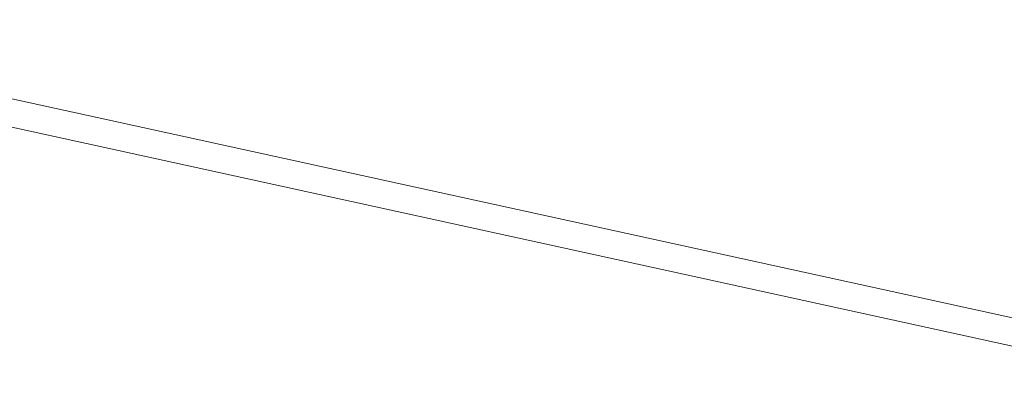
# Model space of a CAD drawing. Header units: metres. Extents: x 233012 to 233264, y 553571 to 554014.
# Tile 211 of 256: x 233204.1935 to 233204.268, y 553836.2351 to 553836.2635. Entities that reach past the tile are written whole.
import ezdxf

# ---------------------------------------------------------------- set-up
doc = ezdxf.new("R2010")
doc.units = ezdxf.units.M
doc.layers.add('A-NL$1A_detailuitwerking', color=252, linetype='Continuous', lineweight=5)
doc.layers.add('A-NL30_stijlen_dorpels-pui', color=252, linetype='Continuous', lineweight=5)

# ---------------------------------------------------------------- blocks, each defined once
blk = doc.blocks.new('Rectangular Mullion - vliesgevelprofiel_gen_bxh200x50-V58-01_Situatie')
at = {"layer": 'A-NL$1A_detailuitwerking'}
for p, q in [((0.02500000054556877, 0.04079965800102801), (0.02500000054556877, 0.1735000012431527)), ((0.02290000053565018, 0.1692000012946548), (0.02290000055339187, 0.05609965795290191))]:
    blk.add_line(p, q, dxfattribs=at)

msp = doc.modelspace()

# ---------------------------------------------------------------- block references
at = {"layer": 'A-NL30_stijlen_dorpels-pui', "rotation": 77.65672900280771}
msp.add_blockref('Rectangular Mullion - vliesgevelprofiel_gen_bxh200x50-V58-01_Situatie', (233204.329603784, 553836.2019518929), dxfattribs=at)

doc.saveas('drawing.dxf')
